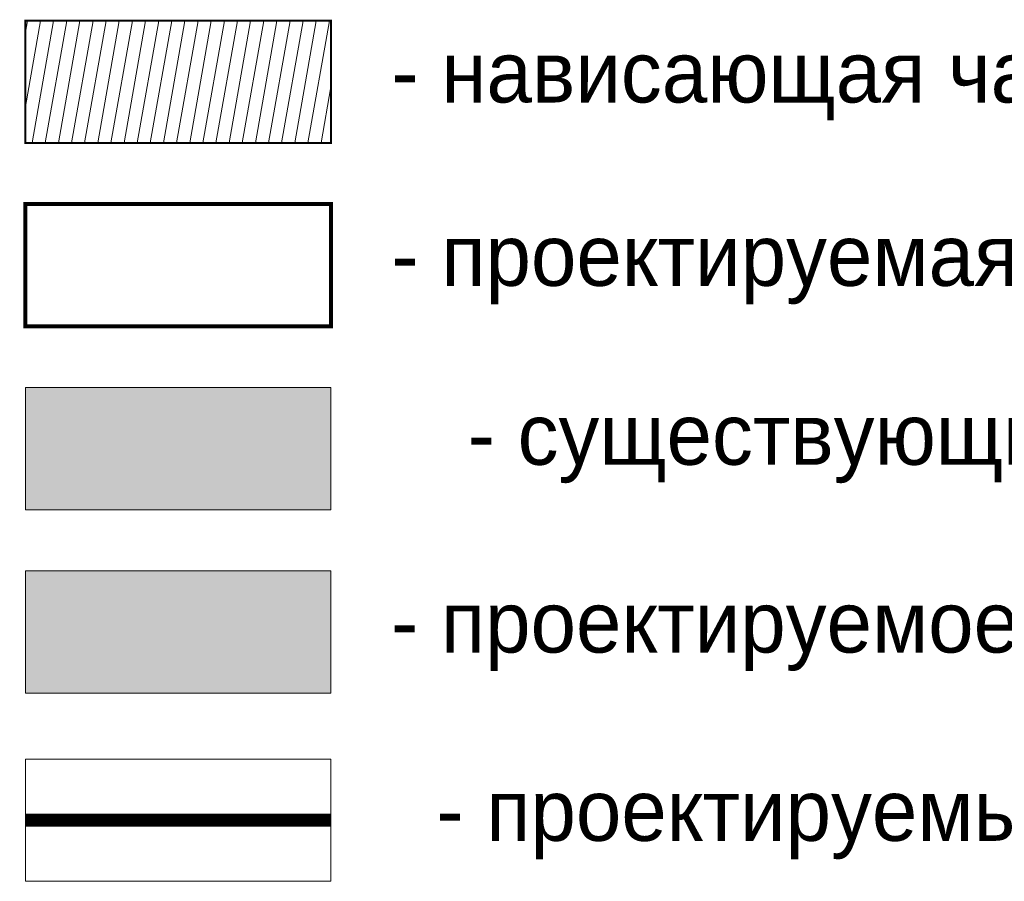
# Model space of a CAD drawing. Header units: millimetres. Extents: x 4385 to 11928, y 17253 to 36963.
# Tile 252 of 256: x 7856 to 7880, y 18775 to 18796. Entities that reach past the tile are written whole.
import ezdxf

# ---------------------------------------------------------------- set-up
doc = ezdxf.new("R2010")
doc.units = ezdxf.units.MM
for name, pattern in [('ОЗЕЛ_Ботаническая_Р$0$DASHED', [19.05, 12.7, -6.35]), ('ОЗЕЛ_Ботаническая_Р$0$Dashed_1', [150, 100, -50]), ('ОЗЕЛ_Ботаническая_Р$0$П(2018)-170801_Пятницкое_ГП(к)$0$откос3', [26.9, 6, -5, 0.3, -5, 0.3, -5, 0.3, -5])]:
    doc.linetypes.add(name, pattern=pattern)
for name, color, linetype, lineweight, true_color in [('ОЗЕЛ_Ботаническая_Р$0$Верт_подп_стены', 7, 'Continuous', 0, 0x000000), ('ОЗЕЛ_Ботаническая_Р$0$ГП_здан_проект_штриховка', 7, 'Continuous', 5, 0xe24032), ('ОЗЕЛ_Ботаническая_Р$0$ГП_здан_сущ_штриховка', 253, 'Continuous', 0, 0x828282), ('ОЗЕЛ_Ботаническая_Р$0$ГП_рамка', 7, 'Continuous', 15, 0x000000)]:
    doc.layers.add(name, color=color, linetype=linetype, lineweight=lineweight, true_color=true_color)
doc.layers.add('ОЗЕЛ_Ботаническая_Р$0$ГП_здан_проект_гараж', color=7, linetype='Continuous', true_color=0xcc0000)
doc.layers.add('ОЗЕЛ_Ботаническая_Р$0$ГП_здан_проект_навес', color=170, linetype='Continuous')
doc.layers.add('ОЗЕЛ_Ботаническая_Р$0$ГП_озел_проект', color=7, linetype='Continuous', lineweight=0, true_color=0xc4cfab, transparency=0.7)
doc.styles.add('ОЗЕЛ_Ботаническая_Р$0$GENERATED_STYLE_1', font='GOTHIC.TTF')

# ---------------------------------------------------------------- blocks, each defined once
blk = doc.blocks.new('ОЗЕЛ_Ботаническая_Р')
at = {"layer": 'ОЗЕЛ_Ботаническая_Р$0$ГП_здан_проект_штриховка'}
h = blk.add_hatch(dxfattribs=at)
h.set_pattern_fill('ANSI31', color=256, scale=0.1, angle=35)
h.set_pattern_definition([(80, (1185.45745, 101.31144), (-0.3126764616, 0.0551332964), [])])
h.paths.add_polyline_path([(7856.02, 18796.093), (7863.52, 18796.093), (7863.52, 18793.093), (7856.02, 18793.093)])
at = {"layer": 'ОЗЕЛ_Ботаническая_Р$0$ГП_здан_сущ_штриховка', "linetype": 'Continuous'}
blk.add_hatch(color=256, dxfattribs=at).paths.add_polyline_path([(7856.02, 18787.093), (7863.52, 18787.093), (7863.52, 18784.093), (7856.02, 18784.093)])
at = {"layer": 'ОЗЕЛ_Ботаническая_Р$0$ГП_озел_проект', "lineweight": 0}
h = blk.add_hatch(color=256, dxfattribs=at)
h.dxf.hatch_style = 1
h.paths.add_polyline_path([(7856.02, 18782.593), (7863.52, 18782.593), (7863.52, 18779.593), (7856.02, 18779.593)])
at = {"layer": 'ОЗЕЛ_Ботаническая_Р$0$Верт_подп_стены', "linetype": 'ОЗЕЛ_Ботаническая_Р$0$П(2018)-170801_Пятницкое_ГП(к)$0$откос3', "ltscale": 0.13, "const_width": 0.28, "flags": 128}
blk.add_lwpolyline([(7856.02, 18776.472), (7863.52, 18776.472)], dxfattribs=at)
at = {"layer": 'ОЗЕЛ_Ботаническая_Р$0$Верт_подп_стены', "ltscale": 0.1, "flags": 128}
for points in [[(7856.02, 18776.622), (7863.52, 18776.622)], [(7856.02, 18776.322), (7863.52, 18776.322)]]:
    blk.add_lwpolyline(points, dxfattribs=at)
at = {"layer": 'ОЗЕЛ_Ботаническая_Р$0$ГП_здан_проект_гараж', "linetype": 'ОЗЕЛ_Ботаническая_Р$0$DASHED', "ltscale": 0.1, "const_width": 0.1}
blk.add_lwpolyline([(7856.02, 18791.593), (7863.52, 18791.593), (7863.52, 18788.593), (7856.02, 18788.593)], close=True, dxfattribs=at)
at = {"layer": 'ОЗЕЛ_Ботаническая_Р$0$ГП_здан_проект_навес', "linetype": 'ОЗЕЛ_Ботаническая_Р$0$Dashed_1', "ltscale": 0.005, "const_width": 0.05}
blk.add_lwpolyline([(7856.02, 18796.093), (7863.52, 18796.093), (7863.52, 18793.093), (7856.02, 18793.093)], close=True, dxfattribs=at)
at = {"layer": 'ОЗЕЛ_Ботаническая_Р$0$ГП_рамка'}
for points in [[(7856.02, 18787.093), (7863.52, 18787.093), (7863.52, 18784.093), (7856.02, 18784.093)], [(7856.02, 18782.593), (7863.52, 18782.593), (7863.52, 18779.593), (7856.02, 18779.593)], [(7856.02, 18777.972), (7863.52, 18777.972), (7863.52, 18774.972), (7856.02, 18774.972)]]:
    blk.add_lwpolyline(points, close=True, dxfattribs=at)
at = {"layer": 'ОЗЕЛ_Ботаническая_Р$0$ГП_рамка', "char_height": 1.5, "attachment_point": 4, "style": 'ОЗЕЛ_Ботаническая_Р$0$GENERATED_STYLE_1'}
for s, insert, width in [('- нависающая часть проектируемого здания', (7865.004, 18794.61), 53.9889), ('- проектируемая подземная автостоянка', (7865.004, 18790.11), 53.9889), ('- существующие здания и сооружения', (7866.878, 18785.719), 53.9889), ('- проектируемое озеленение', (7864.994, 18781.11), 53.9889), ('- проектируемые подпорные стены', (7866.107, 18776.489), 56.95118)]:
    blk.add_mtext(s, dxfattribs=dict(at, insert=insert, width=width))

msp = doc.modelspace()

# ---------------------------------------------------------------- block references
msp.add_blockref('ОЗЕЛ_Ботаническая_Р', (0, 0))

doc.saveas('drawing.dxf')
